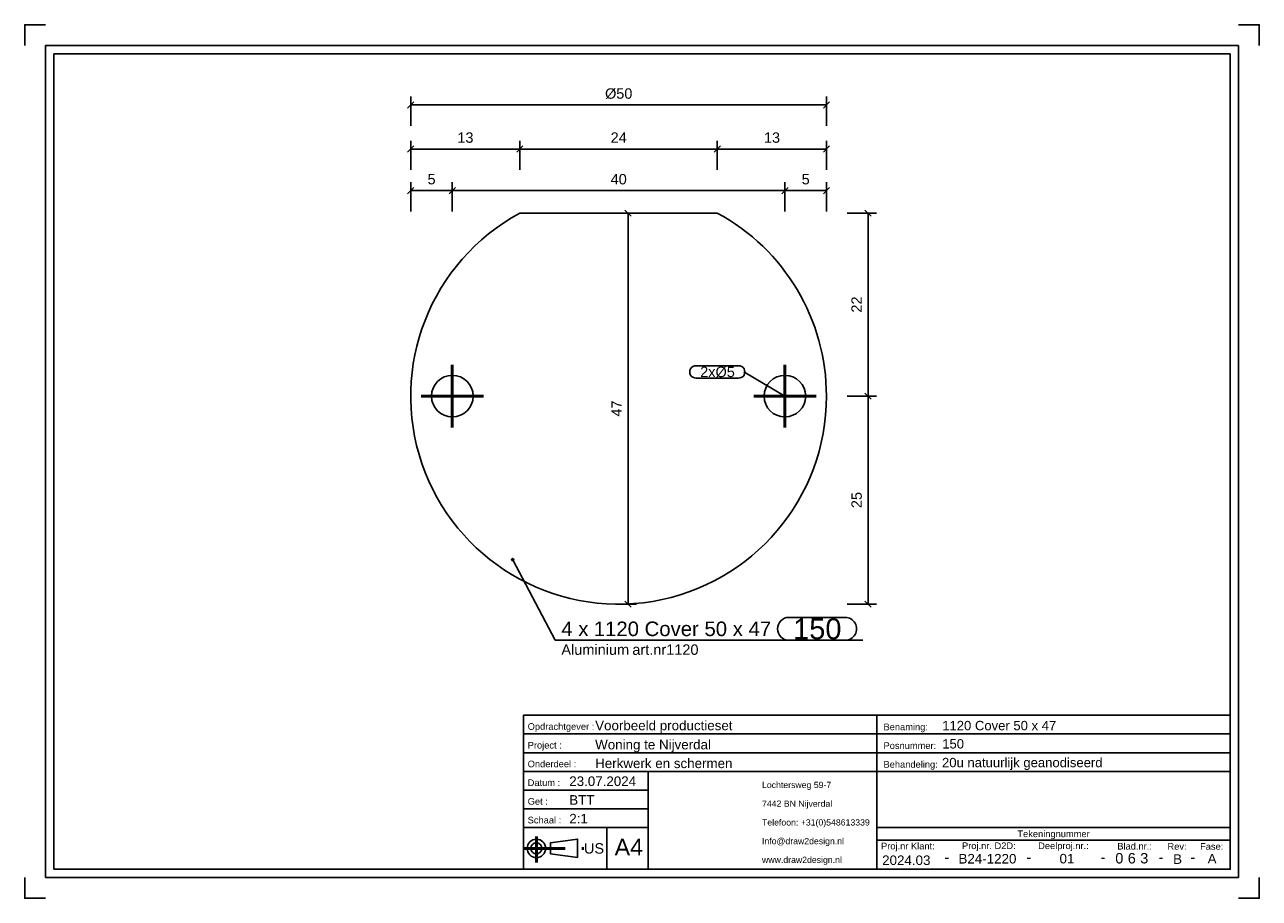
# Model space of a CAD drawing. Header units: millimetres. Extents: x 354 to 651, y -272 to -62.
import ezdxf
from ezdxf.enums import TextEntityAlignment as Align

# ---------------------------------------------------------------- set-up
doc = ezdxf.new("R2010")
doc.units = ezdxf.units.MM
doc.linetypes.add('STRICHPUNKT2', pattern=[18.5, 10, -4, 0.5, -4])
doc.layers.get('0').update_dxf_attribs({"linetype": 'CONTINUOUS'})
for name, color, linetype in [('DIM49', 4, 'CONTINUOUS'), ('TXT_ALL', 7, 'CONTINUOUS'), ('TXT_DIM49', 2, 'CONTINUOUS'), ('TXT_YELLOW', 2, 'CONTINUOUS')]:
    doc.layers.add(name, color=color, linetype=linetype)
doc.layers.add('LE_ALL', color=7, linetype='CONTINUOUS', lineweight=50)
doc.styles.add('ARIAL', font='arial.ttf')

# ---------------------------------------------------------------- blocks, each defined once
blk = doc.blocks.new('TFIELD_00005', base_point=(531.47, -262.55))
at = {"layer": 'TXT_YELLOW', "style": 'ARIAL'}
for s, p in [('Lochtersweg 59-7', (531.47, -244.55)), ('7442 BN Nijverdal', (531.47, -249.05)), ('Telefoon: +31(0)548613339', (531.47, -253.55)), ('Info@draw2design.nl', (531.47, -258.05)), ('www.draw2design.nl', (531.47, -262.55))]:
    blk.add_text(s, height=1.5, dxfattribs=at).set_placement(p, align=Align.MIDDLE_LEFT)
blk = doc.blocks.new('FLEX_00004', base_point=(544.29, -264.8))
blk.add_blockref('TFIELD_00005', (531.47, -262.55))
blk = doc.blocks.new('D2D_00003', base_point=(504.35, -262.94))
blk.add_blockref('FLEX_00004', (544.29, -264.8))
blk = doc.blocks.new('TFIELD_00007', base_point=(496.01, -259.49))
at = {"layer": 'TXT_YELLOW', "style": 'ARIAL'}
blk.add_text('A4', height=4, dxfattribs=at).set_placement((496.01, -259.49), align=Align.MIDDLE_LEFT)
blk = doc.blocks.new('FLEX_00006', base_point=(499.39, -259.49))
blk.add_blockref('TFIELD_00007', (496.01, -259.49))
blk = doc.blocks.new('TFIELD_00013', base_point=(488.63, -259.8))
at = {"layer": 'TXT_YELLOW', "style": 'ARIAL'}
blk.add_text('US', height=2.5, dxfattribs=at).set_placement((488.63, -259.8), align=Align.MIDDLE_LEFT)
blk = doc.blocks.new('FLEX_00012', base_point=(488.63, -259.8))
blk.add_blockref('TFIELD_00013', (488.63, -259.8))
blk = doc.blocks.new('US_00011', base_point=(478.54, -259.8))
blk.add_line((480.56, -261.13), (487.12, -262.02))
blk.add_lwpolyline([(480.56, -261.13), (480.56, -258.46), (487.12, -257.57), (487.12, -262.02)])
for radius in [2.22, 1.33]:
    blk.add_circle((477.2, -259.8), radius)
at = {"layer": 'LE_ALL', "color": 1, "linetype": 'STRICHPUNKT2'}
for p, q in [((477.2, -256.98), (477.2, -263.2)), ((474.1, -259.8), (488.97, -259.8))]:
    blk.add_line(p, q, dxfattribs=at)
blk.add_blockref('FLEX_00012', (488.63, -259.8))
blk = doc.blocks.new('SCHRIFE_00015', base_point=(485.1, -244.8))
for p, q in [((474.1, -227.8), (559.1, -227.8)), ((474.1, -227.8), (474.1, -264.8)), ((559.1, -227.8), (644.1, -227.8)), ((559.1, -264.8), (559.1, -227.8)), ((644.1, -227.8), (644.1, -264.8)), ((474.1, -232.3), (559.1, -232.3)), ((559.1, -232.3), (644.1, -232.3)), ((474.1, -236.8), (559.1, -236.8)), ((559.1, -236.8), (644.1, -236.8)), ((474.1, -241.3), (644.1, -241.3)), ((504.1, -241.3), (504.1, -264.8)), ((504.1, -245.8), (474.1, -245.8)), ((504.1, -250.3), (474.1, -250.3)), ((504.1, -254.8), (474.1, -254.8)), ((494.1, -254.8), (494.1, -264.8)), ((644.1, -254.8), (559.1, -254.8)), ((644.1, -257.8), (559.1, -257.8)), ((644.1, -264.8), (474.1, -264.8))]:
    blk.add_line(p, q)
at = {"layer": 'TXT_YELLOW', "style": 'ARIAL'}
for s, height, p in [('Voorbeeld productieset', 2.3, (491.33, -231.4)), ('1120 Cover 50 x 47', 2.25, (574.82, -231.4)), ('Woning te Nijverdal', 2.3, (491.33, -236)), ('150', 2.25, (574.82, -235.79)), ('Herkwerk en schermen', 2.3, (491.33, -240.5)), ('20u natuurlijk geanodiseerd', 2.25, (574.77, -240.29)), ('23.07.2024', 2.3, (485.1, -244.8)), ('BTT', 2.3, (485.1, -249.3)), ('2:1', 2.3, (485.1, -253.8))]:
    blk.add_text(s, height=height, dxfattribs=at).set_placement(p)
for s, height, p in [('B24-1220', 2.3, (585.7, -263.44)), ('01', 2.3, (604.83, -263.42)), ('B', 2.3, (631.44, -263.53)), ('A', 2.3, (639.74, -263.43)), ('2024.03', 2.3, (566.18, -263.8)), ('-', 2.5, (575.93, -263.14)), ('-', 2.5, (595.67, -263.14)), ('-', 2.5, (613.5, -263.14)), ('-', 2.5, (627.44, -263.14)), ('-', 2.5, (635.09, -263.14))]:
    blk.add_text(s, height=height, dxfattribs=at).set_placement(p, align=Align.CENTER)
blk = doc.blocks.new('TFIELD_00019', base_point=(622.45, -262.17))
at = {"layer": 'TXT_ALL', "style": 'ARIAL'}
blk.add_text('3', height=2.5, dxfattribs=at).set_placement((622.45, -262.17), align=Align.MIDDLE_LEFT)
blk = doc.blocks.new('3_00018')
blk.add_blockref('TFIELD_00019', (622.45, -262.17))
blk = doc.blocks.new('TELLER1_00017')
blk.add_blockref('3_00018', (0, 0))
blk = doc.blocks.new('TFIELD_00022', base_point=(619.45, -262.17))
at = {"layer": 'TXT_ALL', "style": 'ARIAL'}
blk.add_text('6', height=2.5, dxfattribs=at).set_placement((619.45, -262.17), align=Align.MIDDLE_LEFT)
blk = doc.blocks.new('6_00021')
blk.add_blockref('TFIELD_00022', (619.45, -262.17))
blk = doc.blocks.new('TELLER2_00020')
blk.add_blockref('6_00021', (0, 0))
blk = doc.blocks.new('TFIELD_00025', base_point=(616.45, -262.17))
at = {"layer": 'TXT_ALL', "style": 'ARIAL'}
blk.add_text('0', height=2.5, dxfattribs=at).set_placement((616.45, -262.17), align=Align.MIDDLE_LEFT)
blk = doc.blocks.new('0_00024')
blk.add_blockref('TFIELD_00025', (616.45, -262.17))
blk = doc.blocks.new('TELLER3_00023')
blk.add_blockref('0_00024', (0, 0))
blk = doc.blocks.new('NL_00026', base_point=(475.1, -231.3))
at = {"layer": 'TXT_ALL', "color": 1, "style": 'ARIAL'}
blk.add_text('Tekeningnummer', height=1.6, dxfattribs=at).set_placement((601.6, -256.3), align=Align.MIDDLE_CENTER)
at = {"layer": 'TXT_YELLOW', "style": 'ARIAL'}
for s, p in [('Opdrachtgever :', (475.1, -231.3)), ('Benaming:', (560.7, -231.4)), ('Project :', (475.1, -235.8)), ('Posnummer:', (560.7, -235.9)), ('Onderdeel :', (475.1, -240.3)), ('Behandeling:', (560.7, -240.4)), ('Datum :', (475.1, -244.8)), ('Get :', (475.1, -249.3)), ('Schaal :', (475.1, -253.8)), ('Proj.nr Klant:', (560.1, -260.04)), ('Proj.nr. D2D:', (579.58, -259.97)), ('Deelproj.nr.:', (597.9, -259.97)), ('Blad.nr.:', (616.94, -260.08)), ('Rev:', (629.01, -260.13)), ('Fase:', (636.85, -260.13))]:
    blk.add_text(s, height=1.6, dxfattribs=at).set_placement(p)
blk = doc.blocks.new('SCHRIFE_00014')
for name, p in [('SCHRIFE_00015', (485.1, -244.8)), ('NL_00026', (475.1, -231.3)), ('TELLER3_00023', (0, 0)), ('TELLER2_00020', (0, 0)), ('TELLER1_00017', (0, 0))]:
    blk.add_blockref(name, p)
blk = doc.blocks.new('DINA4Q_00002', base_point=(644.1, -68.8))
for p, q in [((646.1, -66.8), (646.1, -266.8)), ((361.1, -264.8), (361.1, -68.8)), ((361.1, -68.8), (644.1, -68.8)), ((359.1, -266.8), (646.1, -266.8))]:
    blk.add_line(p, q)
for points in [[(354.1, -66.8), (354.1, -61.8), (359.1, -61.8)], [(646.1, -61.8), (651.1, -61.8), (651.1, -66.8)], [(359.1, -266.8), (359.1, -66.8), (646.1, -66.8)], [(644.1, -68.8), (644.1, -264.8), (361.1, -264.8)], [(354.1, -266.8), (354.1, -271.8), (359.1, -271.8)], [(646.1, -271.8), (651.1, -271.8), (651.1, -266.8)]]:
    blk.add_lwpolyline(points)
for name, p in [('SCHRIFE_00014', (0, 0)), ('D2D_00003', (504.35, -262.94)), ('US_00011', (478.54, -259.8)), ('FLEX_00006', (499.39, -259.49))]:
    blk.add_blockref(name, p)
blk = doc.blocks.new('_ZBL0069_00001')
blk.add_blockref('DINA4Q_00002', (644.1, -68.8))
blk = doc.blocks.new('_D1', base_point=(493.71, -79.59))
at = {"layer": 'DIM49', "color": 1}
for p, q in [((446.97, -86.09), (446.97, -79.09)), ((546.97, -86.09), (546.97, -79.09)), ((447.72, -80.34), (446.22, -81.84)), ((446.97, -81.09), (546.97, -81.09)), ((546.22, -81.84), (547.72, -80.34))]:
    blk.add_line(p, q, dxfattribs=at)
at = {"layer": 'TXT_DIM49', "style": 'ARIAL'}
for s, p in [('Ø', (493.71, -79.59)), ('50', (496.4, -79.59))]:
    blk.add_text(s, height=2.5, dxfattribs=at).set_placement(p)
blk = doc.blocks.new('_D2', base_point=(451.01, -100.18))
at = {"layer": 'DIM49', "color": 1}
for p, q in [((447.72, -100.93), (446.22, -102.43)), ((446.97, -106.68), (446.97, -99.68)), ((456.22, -102.43), (457.72, -100.93)), ((456.97, -106.68), (456.97, -99.68)), ((446.97, -101.68), (456.97, -101.68))]:
    blk.add_line(p, q, dxfattribs=at)
at = {"layer": 'TXT_DIM49', "style": 'ARIAL'}
blk.add_text('5', height=2.5, dxfattribs=at).set_placement((451.01, -100.18))
blk = doc.blocks.new('_D3', base_point=(495.05, -100.18))
at = {"layer": 'DIM49', "color": 1}
for p, q in [((457.72, -100.93), (456.22, -102.43)), ((456.97, -106.68), (456.97, -99.68)), ((536.22, -102.43), (537.72, -100.93)), ((536.97, -106.68), (536.97, -99.68)), ((456.97, -101.68), (536.97, -101.68))]:
    blk.add_line(p, q, dxfattribs=at)
at = {"layer": 'TXT_DIM49', "style": 'ARIAL'}
blk.add_text('40', height=2.5, dxfattribs=at).set_placement((495.05, -100.18))
blk = doc.blocks.new('_D4', base_point=(541.01, -100.18))
at = {"layer": 'DIM49', "color": 1}
for p, q in [((537.72, -100.93), (536.22, -102.43)), ((536.97, -106.68), (536.97, -99.68)), ((546.22, -102.43), (547.72, -100.93)), ((546.97, -106.68), (546.97, -99.68)), ((536.97, -101.68), (546.97, -101.68))]:
    blk.add_line(p, q, dxfattribs=at)
at = {"layer": 'TXT_DIM49', "style": 'ARIAL'}
blk.add_text('5', height=2.5, dxfattribs=at).set_placement((541.01, -100.18))
blk = doc.blocks.new('_D5', base_point=(458.18, -90.18))
at = {"layer": 'DIM49', "color": 1}
for p, q in [((447.72, -90.93), (446.22, -92.43)), ((446.97, -96.68), (446.97, -89.68)), ((446.97, -91.68), (473.22, -91.68)), ((472.47, -92.43), (473.97, -90.93)), ((473.22, -96.68), (473.22, -89.68))]:
    blk.add_line(p, q, dxfattribs=at)
at = {"layer": 'TXT_DIM49', "style": 'ARIAL'}
blk.add_text('13', height=2.5, dxfattribs=at).set_placement((458.18, -90.18))
blk = doc.blocks.new('_D6', base_point=(495.05, -90.18))
at = {"layer": 'DIM49', "color": 1}
for p, q in [((473.97, -90.93), (472.47, -92.43)), ((473.22, -96.68), (473.22, -89.68)), ((473.22, -91.68), (520.72, -91.68)), ((519.97, -92.43), (521.47, -90.93)), ((520.72, -96.68), (520.72, -89.68))]:
    blk.add_line(p, q, dxfattribs=at)
at = {"layer": 'TXT_DIM49', "style": 'ARIAL'}
blk.add_text('24', height=2.5, dxfattribs=at).set_placement((495.05, -90.18))
blk = doc.blocks.new('_D7', base_point=(531.93, -90.18))
at = {"layer": 'DIM49', "color": 1}
for p, q in [((521.47, -90.93), (519.97, -92.43)), ((520.72, -96.68), (520.72, -89.68)), ((520.72, -91.68), (546.97, -91.68)), ((546.22, -92.43), (547.72, -90.93)), ((546.97, -96.68), (546.97, -89.68))]:
    blk.add_line(p, q, dxfattribs=at)
at = {"layer": 'TXT_DIM49', "style": 'ARIAL'}
blk.add_text('13', height=2.5, dxfattribs=at).set_placement((531.93, -90.18))
blk = doc.blocks.new('_D8', base_point=(555.47, -178.01))
at = {"layer": 'DIM49', "color": 1}
for p, q in [((551.97, -151.09), (558.97, -151.09)), ((557.72, -151.84), (556.22, -150.34)), ((556.97, -201.09), (556.97, -151.09)), ((551.97, -201.09), (558.97, -201.09)), ((556.22, -200.34), (557.72, -201.84))]:
    blk.add_line(p, q, dxfattribs=at)
at = {"layer": 'TXT_DIM49', "style": 'ARIAL'}
blk.add_text('25', height=2.5, rotation=90.0002, dxfattribs=at).set_placement((555.47, -178.01))
blk = doc.blocks.new('_D9', base_point=(555.47, -131.01))
at = {"layer": 'DIM49', "color": 1}
for p, q in [((557.72, -107.84), (556.22, -106.34)), ((551.97, -107.09), (558.97, -107.09)), ((556.97, -151.09), (556.97, -107.09)), ((551.97, -151.09), (558.97, -151.09)), ((556.22, -150.34), (557.72, -151.84))]:
    blk.add_line(p, q, dxfattribs=at)
at = {"layer": 'TXT_DIM49', "style": 'ARIAL'}
blk.add_text('22', height=2.5, rotation=90.0002, dxfattribs=at).set_placement((555.47, -131.01))
blk = doc.blocks.new('_D10', base_point=(497.74, -156.01))
at = {"layer": 'DIM49', "color": 1}
for p, q in [((499.99, -107.84), (498.49, -106.34)), ((504.24, -107.09), (497.24, -107.09)), ((499.24, -201.09), (499.24, -107.09)), ((496.97, -201.09), (501.24, -201.09)), ((498.49, -200.34), (499.99, -201.84))]:
    blk.add_line(p, q, dxfattribs=at)
at = {"layer": 'TXT_DIM49', "style": 'ARIAL'}
blk.add_text('47', height=2.5, rotation=90.0002, dxfattribs=at).set_placement((497.74, -156.01))
blk = doc.blocks.new('SHAPE_00048', base_point=(536.97, -151.09))
at = {"layer": 'DIM49', "color": 3}
for p, q in [((515.59, -143.76), (525.84, -143.76)), ((536.97, -151.09), (527.09, -145.26)), ((525.84, -146.76), (515.59, -146.76))]:
    blk.add_line(p, q, dxfattribs=at)
for centre, start_param, end_param in [((515.59, -145.26), 1.570796, 4.712389), ((525.84, -145.26), 4.712389, 7.853982)]:
    blk.add_ellipse(centre, major_axis=(1.5, 0), ratio=1, start_param=start_param, end_param=end_param, dxfattribs=at)
at = {"layer": 'TXT_DIM49', "style": 'ARIAL'}
blk.add_text('2xØ5', height=2.5, dxfattribs=at).set_placement((516.59, -145.26), align=Align.MIDDLE_LEFT)
blk = doc.blocks.new('SHAPE_00049', base_point=(471.49, -190.4))
at = {"layer": 'DIM49', "color": 3}
for p, q in [((471.23, -190.36), (471.74, -190.36)), ((471.28, -190.56), (471.69, -190.56)), ((471.6, -190.16), (471.37, -190.16)), ((471.49, -190.4), (481.7, -209.77)), ((537.94, -204.27), (551.46, -204.27)), ((481.7, -209.77), (555.71, -209.77)), ((551.46, -209.77), (537.94, -209.77))]:
    blk.add_line(p, q, dxfattribs=at)
blk.add_lwpolyline([(471.31, -190.2), (471.26, -190.26), (471.23, -190.32), (471.22, -190.39), (471.23, -190.45), (471.25, -190.52), (471.29, -190.57), (471.35, -190.62), (471.41, -190.65), (471.48, -190.66), (471.54, -190.65), (471.61, -190.63), (471.66, -190.59), (471.71, -190.54), (471.74, -190.47), (471.75, -190.41), (471.74, -190.34), (471.72, -190.27), (471.68, -190.22), (471.63, -190.17), (471.56, -190.14), (471.5, -190.13), (471.43, -190.14), (471.36, -190.16)], close=True, dxfattribs=at)
for centre, start_param, end_param in [((537.94, -207.02), 3.141593, 6.283185), ((551.46, -207.02), 0, 3.141593)]:
    blk.add_ellipse(centre, major_axis=(0, -2.75), ratio=1, start_param=start_param, end_param=end_param, dxfattribs=at)
at = {"layer": 'TXT_DIM49', "style": 'ARIAL'}
for s, height, p in [('150', 5, (538.94, -207.02)), ('4 x', 3.5, (483.2, -207.02)), ('1120 Cover 50 x 47', 3.5, (490.99, -207.02)), ('Aluminium', 2.5, (483.2, -212.02)), ('art.nr1120', 2.5, (500.27, -212.02))]:
    blk.add_text(s, height=height, dxfattribs=at).set_placement(p, align=Align.MIDDLE_LEFT)
blk = doc.blocks.new('1120 Cover 50 x 47_00032', base_point=(536.97, -156.09))
blk.add_line((473.22, -107.09), (520.72, -107.09))
blk.add_lwpolyline([(473.22, -107.09, 1.761076), (546.97, -151.09, 0.275645), (520.72, -107.09)], format="xyb")
for centre in [(456.97, -151.09), (536.97, -151.09)]:
    blk.add_circle(centre, 5)
for name, p in [('_D1', (493.71, -79.59)), ('_D5', (458.18, -90.18)), ('_D6', (495.05, -90.18)), ('_D7', (531.93, -90.18)), ('_D2', (451.01, -100.18)), ('_D3', (495.05, -100.18)), ('_D4', (541.01, -100.18)), ('_D10', (497.74, -156.01)), ('_D9', (555.47, -131.01)), ('SHAPE_00048', (536.97, -151.09)), ('_D8', (555.47, -178.01)), ('SHAPE_00049', (471.49, -190.4))]:
    blk.add_blockref(name, p)
blk = doc.blocks.new('_00034', base_point=(536.97, -151.09))
at = {"layer": 'LE_ALL', "color": 1, "linetype": 'STRICHPUNKT2'}
for p, q in [((456.97, -151.09), (456.97, -143.59)), ((456.97, -151.09), (456.97, -143.59)), ((536.97, -151.09), (536.97, -143.59)), ((536.97, -151.09), (536.97, -143.59)), ((456.97, -151.09), (449.47, -151.09)), ((456.97, -151.09), (449.47, -151.09)), ((456.97, -151.09), (464.47, -151.09)), ((456.97, -151.09), (456.97, -158.59)), ((456.97, -151.09), (464.47, -151.09)), ((456.97, -151.09), (456.97, -158.59)), ((536.97, -151.09), (529.47, -151.09)), ((536.97, -151.09), (529.47, -151.09)), ((536.97, -151.09), (544.47, -151.09)), ((536.97, -151.09), (536.97, -158.59)), ((536.97, -151.09), (544.47, -151.09)), ((536.97, -151.09), (536.97, -158.59))]:
    blk.add_line(p, q, dxfattribs=at)
blk = doc.blocks.new('_00033')
blk.add_blockref('_00034', (536.97, -151.09))
blk = doc.blocks.new('1120 Cover 50 x 47_00031')
for name, p in [('1120 Cover 50 x 47_00032', (536.97, -156.09)), ('_00033', (0, 0))]:
    blk.add_blockref(name, p)
blk = doc.blocks.new('Eindkap_00030')
blk.add_blockref('1120 Cover 50 x 47_00031', (0, 0))
blk = doc.blocks.new('Losse delen_00029')
blk.add_blockref('Eindkap_00030', (0, 0))
blk = doc.blocks.new('_A3D0178_00028')
blk.add_blockref('Losse delen_00029', (0, 0))
blk = doc.blocks.new('_ANS0178_00027')
blk.add_blockref('_A3D0178_00028', (0, 0))

msp = doc.modelspace()

# ---------------------------------------------------------------- block references
for name in ['_ZBL0069_00001', '_ANS0178_00027']:
    msp.add_blockref(name, (0, 0))

doc.saveas('drawing.dxf')
